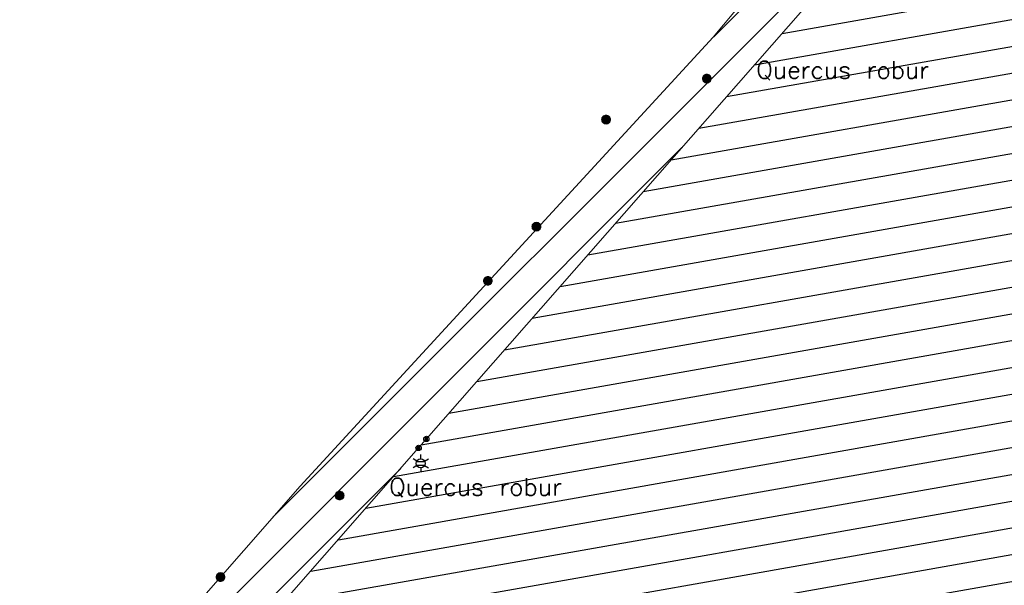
# Model space of a CAD drawing. Header units: metres. Extents: x 102852 to 106916, y 385458 to 392749.
# Tile 21 of 59: x 104785 to 104841, y 388219 to 388251. Entities that reach past the tile are written whole.
import ezdxf
from ezdxf.enums import TextEntityAlignment as Align

# ---------------------------------------------------------------- set-up
doc = ezdxf.new("R2010")
doc.units = ezdxf.units.M
for name, color, linetype, lineweight in [('0-BEPLANTING', 14, 'Continuous', 30), ('0-GRAS SPORTVELDEN', 3, 'Continuous', 30), ('B-WE-GR-STRUIK-G', 90, 'Continuous', 13), ('B-WE-IE-MEUBILAIR_WEGMEUBILAIR-S', 7, 'Continuous', 30), ('B-WE-IE-OV-LICHTMAST-S', 40, 'Continuous', 30), ('Bomen', 84, 'Continuous', 0), ('Boomsoort', 10, 'Continuous', 0), ('N-WE-IE-TERREINAFSCHEIDING_KUNSTMATIG_HEKWERK-G', 6, 'Continuous', 0)]:
    doc.layers.add(name, color=color, linetype=linetype, lineweight=lineweight)
doc.styles.add('NLCS-ISO', font='NLCS-ISO.ttf')
doc.styles.add('Style-txt', font='txt.shx')

# ---------------------------------------------------------------- blocks, each defined once
blk = doc.blocks.new('B-SIE-WEG_LICHTMAST-SO_7')
at = {"ltscale": 0.1}
for p, q in [((-1.1, 0.63), (-2.19, 1.27)), ((0, 1.27), (0, 2.53)), ((1.1, 0.63), (2.19, 1.27)), ((-1.1, -0.63), (-2.19, -1.27)), ((0, -1.27), (0, -2.53)), ((1.1, -0.63), (2.19, -1.27))]:
    blk.add_line(p, q, dxfattribs=at)
at = {"flags": 128}
for points in [[(-1.16, 0.5), (1.16, 0.5)], [(-1.16, -0.5), (1.16, -0.5)]]:
    blk.add_lwpolyline(points, dxfattribs=at)
at = {"ltscale": 0.1}
blk.add_circle((0, 0), 1.27, dxfattribs=at)
at = {"style": 'NLCS-ISO'}
blk.add_attdef('TYPE', text='', height=1.8, dxfattribs=at).set_placement((0, 2.53), align=Align.BOTTOM_CENTER)
blk = doc.blocks.new('SIE-WEG_PAAL_VAST_7')
blk.add_hatch(color=256).paths.add_polyline_path([(-0.37, -0.37), (-0.37, 0.37), (0.37, 0.37), (0.37, -0.37)])
blk.add_circle((0, 0), 0.75)
blk.add_3dface([(0.37, 0.37), (-0.37, 0.37), (-0.37, -0.37), (0.37, -0.37)])
at = {"style": 'NLCS-ISO'}
blk.add_attdef('TYPE', (0, 0), '', height=1.75, dxfattribs=at)
blk = doc.blocks.new('MPOLYGON_347')
at = {"layer": 'Bomen', "flags": 128}
for points in [[(104823.956, 388248.124), (104823.951, 388248.075), (104824.451, 388248.075)], [(104823.951, 388248.075), (104823.956, 388248.027), (104824.446, 388248.027)], [(104823.951, 388248.075), (104824.451, 388248.075), (104824.446, 388248.027)], [(104823.97, 388248.171), (104823.956, 388248.124), (104824.446, 388248.124)], [(104823.956, 388248.124), (104824.446, 388248.124), (104824.451, 388248.075)], [(104823.993, 388248.214), (104823.97, 388248.171), (104824.432, 388248.171)], [(104823.97, 388248.171), (104824.432, 388248.171), (104824.446, 388248.124)], [(104824.024, 388248.252), (104823.993, 388248.214), (104824.409, 388248.214)], [(104823.993, 388248.214), (104824.409, 388248.214), (104824.432, 388248.171)], [(104824.062, 388248.283), (104824.024, 388248.252), (104824.378, 388248.252)], [(104824.024, 388248.252), (104824.378, 388248.252), (104824.409, 388248.214)], [(104824.105, 388248.306), (104824.062, 388248.283), (104824.34, 388248.283)], [(104824.062, 388248.283), (104824.34, 388248.283), (104824.378, 388248.252)], [(104824.152, 388248.321), (104824.105, 388248.306), (104824.297, 388248.306)], [(104824.105, 388248.306), (104824.297, 388248.306), (104824.34, 388248.283)], [(104824.201, 388248.325), (104824.152, 388248.321), (104824.25, 388248.321)], [(104824.152, 388248.321), (104824.25, 388248.321), (104824.297, 388248.306)], [(104823.956, 388248.027), (104823.97, 388247.98), (104824.432, 388247.98)], [(104823.956, 388248.027), (104824.446, 388248.027), (104824.432, 388247.98)], [(104823.97, 388247.98), (104823.993, 388247.937), (104824.409, 388247.937)], [(104823.97, 388247.98), (104824.432, 388247.98), (104824.409, 388247.937)], [(104823.993, 388247.937), (104824.024, 388247.899), (104824.378, 388247.899)], [(104823.993, 388247.937), (104824.409, 388247.937), (104824.378, 388247.899)], [(104824.024, 388247.899), (104824.062, 388247.868), (104824.34, 388247.868)], [(104824.024, 388247.899), (104824.378, 388247.899), (104824.34, 388247.868)], [(104824.062, 388247.868), (104824.105, 388247.844), (104824.297, 388247.844)], [(104824.062, 388247.868), (104824.34, 388247.868), (104824.297, 388247.844)], [(104824.105, 388247.844), (104824.152, 388247.83), (104824.25, 388247.83)], [(104824.105, 388247.844), (104824.297, 388247.844), (104824.25, 388247.83)], [(104824.152, 388247.83), (104824.25, 388247.83), (104824.201, 388247.825)]]:
    blk.add_lwpolyline(points, close=True, dxfattribs=at)
at = {"layer": 'Bomen', "color": 74, "true_color": 0x55aa00, "flags": 128}
for points in [[(104823.951, 388248.075), (104823.956, 388248.124)], [(104823.956, 388248.027), (104823.951, 388248.075)], [(104823.956, 388248.124), (104823.97, 388248.171)], [(104823.97, 388248.171), (104823.993, 388248.214)], [(104823.993, 388248.214), (104824.024, 388248.252)], [(104824.024, 388248.252), (104824.062, 388248.283)], [(104824.062, 388248.283), (104824.105, 388248.306)], [(104824.105, 388248.306), (104824.152, 388248.321)], [(104824.152, 388248.321), (104824.201, 388248.325)], [(104824.201, 388248.325), (104824.25, 388248.321)], [(104824.25, 388248.321), (104824.297, 388248.306)], [(104824.297, 388248.306), (104824.34, 388248.283)], [(104824.34, 388248.283), (104824.378, 388248.252)], [(104824.378, 388248.252), (104824.409, 388248.214)], [(104824.409, 388248.214), (104824.432, 388248.171)], [(104824.432, 388248.171), (104824.446, 388248.124)], [(104824.446, 388248.124), (104824.451, 388248.075)], [(104824.451, 388248.075), (104824.446, 388248.027)], [(104823.97, 388247.98), (104823.956, 388248.027)], [(104823.993, 388247.937), (104823.97, 388247.98)], [(104824.024, 388247.899), (104823.993, 388247.937)], [(104824.062, 388247.868), (104824.024, 388247.899)], [(104824.105, 388247.844), (104824.062, 388247.868)], [(104824.152, 388247.83), (104824.105, 388247.844)], [(104824.201, 388247.825), (104824.152, 388247.83)], [(104824.25, 388247.83), (104824.201, 388247.825)], [(104824.297, 388247.844), (104824.25, 388247.83)], [(104824.34, 388247.868), (104824.297, 388247.844)], [(104824.378, 388247.899), (104824.34, 388247.868)], [(104824.409, 388247.937), (104824.378, 388247.899)], [(104824.432, 388247.98), (104824.409, 388247.937)], [(104824.446, 388248.027), (104824.432, 388247.98)]]:
    blk.add_lwpolyline(points, dxfattribs=at)
at = {"layer": 'Bomen'}
for points in [[(104823.956, 388248.124), (104823.951, 388248.075), (104824.451, 388248.075)], [(104823.97, 388248.171), (104823.956, 388248.124), (104824.446, 388248.124)], [(104823.956, 388248.124), (104824.446, 388248.124), (104824.451, 388248.075)], [(104823.993, 388248.214), (104823.97, 388248.171), (104824.432, 388248.171)], [(104823.97, 388248.171), (104824.432, 388248.171), (104824.446, 388248.124)], [(104824.024, 388248.252), (104823.993, 388248.214), (104824.409, 388248.214)], [(104823.993, 388248.214), (104824.409, 388248.214), (104824.432, 388248.171)], [(104824.062, 388248.283), (104824.024, 388248.252), (104824.378, 388248.252)], [(104824.024, 388248.252), (104824.378, 388248.252), (104824.409, 388248.214)], [(104824.105, 388248.306), (104824.062, 388248.283), (104824.34, 388248.283)], [(104824.062, 388248.283), (104824.34, 388248.283), (104824.378, 388248.252)], [(104824.152, 388248.321), (104824.105, 388248.306), (104824.297, 388248.306)], [(104824.105, 388248.306), (104824.297, 388248.306), (104824.34, 388248.283)], [(104824.201, 388248.325), (104824.152, 388248.321), (104824.25, 388248.321)], [(104824.152, 388248.321), (104824.25, 388248.321), (104824.297, 388248.306)]]:
    blk.add_solid(points, dxfattribs=at)
at = {"layer": 'Bomen', "extrusion": (0, 0, -1)}
for points in [[(-104823.951, 388248.075), (-104823.956, 388248.027), (-104824.446, 388248.027)], [(-104823.951, 388248.075), (-104824.451, 388248.075), (-104824.446, 388248.027)], [(-104823.956, 388248.027), (-104823.97, 388247.98), (-104824.432, 388247.98)], [(-104823.956, 388248.027), (-104824.446, 388248.027), (-104824.432, 388247.98)], [(-104823.97, 388247.98), (-104823.993, 388247.937), (-104824.409, 388247.937)], [(-104823.97, 388247.98), (-104824.432, 388247.98), (-104824.409, 388247.937)], [(-104823.993, 388247.937), (-104824.024, 388247.899), (-104824.378, 388247.899)], [(-104823.993, 388247.937), (-104824.409, 388247.937), (-104824.378, 388247.899)], [(-104824.024, 388247.899), (-104824.062, 388247.868), (-104824.34, 388247.868)], [(-104824.024, 388247.899), (-104824.378, 388247.899), (-104824.34, 388247.868)], [(-104824.062, 388247.868), (-104824.105, 388247.844), (-104824.297, 388247.844)], [(-104824.062, 388247.868), (-104824.34, 388247.868), (-104824.297, 388247.844)], [(-104824.105, 388247.844), (-104824.152, 388247.83), (-104824.25, 388247.83)], [(-104824.105, 388247.844), (-104824.297, 388247.844), (-104824.25, 388247.83)], [(-104824.152, 388247.83), (-104824.25, 388247.83), (-104824.201, 388247.825)]]:
    blk.add_solid(points, dxfattribs=at)
blk = doc.blocks.new('MPOLYGON_421')
at = {"layer": 'Bomen', "flags": 128}
for points in [[(104803.103, 388224.511), (104803.072, 388224.473), (104803.488, 388224.473)], [(104803.141, 388224.542), (104803.103, 388224.511), (104803.456, 388224.511)], [(104803.103, 388224.511), (104803.456, 388224.511), (104803.488, 388224.473)], [(104803.184, 388224.565), (104803.141, 388224.542), (104803.419, 388224.542)], [(104803.141, 388224.542), (104803.419, 388224.542), (104803.456, 388224.511)], [(104803.231, 388224.579), (104803.184, 388224.565), (104803.375, 388224.565)], [(104803.184, 388224.565), (104803.375, 388224.565), (104803.419, 388224.542)], [(104803.28, 388224.584), (104803.231, 388224.579), (104803.328, 388224.579)], [(104803.231, 388224.579), (104803.328, 388224.579), (104803.375, 388224.565)], [(104803.034, 388224.383), (104803.03, 388224.334), (104803.53, 388224.334)], [(104803.03, 388224.334), (104803.034, 388224.285), (104803.525, 388224.285)], [(104803.03, 388224.334), (104803.53, 388224.334), (104803.525, 388224.285)], [(104803.049, 388224.429), (104803.034, 388224.383), (104803.525, 388224.383)], [(104803.034, 388224.383), (104803.525, 388224.383), (104803.53, 388224.334)], [(104803.034, 388224.285), (104803.049, 388224.238), (104803.511, 388224.238)], [(104803.034, 388224.285), (104803.525, 388224.285), (104803.511, 388224.238)], [(104803.072, 388224.473), (104803.049, 388224.429), (104803.511, 388224.429)], [(104803.049, 388224.429), (104803.511, 388224.429), (104803.525, 388224.383)], [(104803.049, 388224.238), (104803.072, 388224.195), (104803.488, 388224.195)], [(104803.049, 388224.238), (104803.511, 388224.238), (104803.488, 388224.195)], [(104803.072, 388224.473), (104803.488, 388224.473), (104803.511, 388224.429)], [(104803.072, 388224.195), (104803.103, 388224.157), (104803.456, 388224.157)], [(104803.072, 388224.195), (104803.488, 388224.195), (104803.456, 388224.157)], [(104803.103, 388224.157), (104803.141, 388224.126), (104803.419, 388224.126)], [(104803.103, 388224.157), (104803.456, 388224.157), (104803.419, 388224.126)], [(104803.141, 388224.126), (104803.184, 388224.103), (104803.375, 388224.103)], [(104803.141, 388224.126), (104803.419, 388224.126), (104803.375, 388224.103)], [(104803.184, 388224.103), (104803.231, 388224.089), (104803.328, 388224.089)], [(104803.184, 388224.103), (104803.375, 388224.103), (104803.328, 388224.089)], [(104803.231, 388224.089), (104803.328, 388224.089), (104803.28, 388224.084)]]:
    blk.add_lwpolyline(points, close=True, dxfattribs=at)
at = {"layer": 'Bomen', "color": 74, "true_color": 0x55aa00, "flags": 128}
for points in [[(104803.072, 388224.473), (104803.103, 388224.511)], [(104803.103, 388224.511), (104803.141, 388224.542)], [(104803.141, 388224.542), (104803.184, 388224.565)], [(104803.184, 388224.565), (104803.231, 388224.579)], [(104803.231, 388224.579), (104803.28, 388224.584)], [(104803.28, 388224.584), (104803.328, 388224.579)], [(104803.328, 388224.579), (104803.375, 388224.565)], [(104803.375, 388224.565), (104803.419, 388224.542)], [(104803.419, 388224.542), (104803.456, 388224.511)], [(104803.456, 388224.511), (104803.488, 388224.473)], [(104803.03, 388224.334), (104803.034, 388224.383)], [(104803.034, 388224.285), (104803.03, 388224.334)], [(104803.034, 388224.383), (104803.049, 388224.429)], [(104803.049, 388224.238), (104803.034, 388224.285)], [(104803.049, 388224.429), (104803.072, 388224.473)], [(104803.072, 388224.195), (104803.049, 388224.238)], [(104803.103, 388224.157), (104803.072, 388224.195)], [(104803.141, 388224.126), (104803.103, 388224.157)], [(104803.184, 388224.103), (104803.141, 388224.126)], [(104803.231, 388224.089), (104803.184, 388224.103)], [(104803.28, 388224.084), (104803.231, 388224.089)], [(104803.328, 388224.089), (104803.28, 388224.084)], [(104803.375, 388224.103), (104803.328, 388224.089)], [(104803.419, 388224.126), (104803.375, 388224.103)], [(104803.456, 388224.157), (104803.419, 388224.126)], [(104803.488, 388224.195), (104803.456, 388224.157)], [(104803.488, 388224.473), (104803.511, 388224.429)], [(104803.511, 388224.238), (104803.488, 388224.195)], [(104803.511, 388224.429), (104803.525, 388224.383)], [(104803.525, 388224.285), (104803.511, 388224.238)], [(104803.525, 388224.383), (104803.53, 388224.334)], [(104803.53, 388224.334), (104803.525, 388224.285)]]:
    blk.add_lwpolyline(points, dxfattribs=at)
at = {"layer": 'Bomen'}
for points in [[(104803.103, 388224.511), (104803.072, 388224.473), (104803.488, 388224.473)], [(104803.141, 388224.542), (104803.103, 388224.511), (104803.456, 388224.511)], [(104803.103, 388224.511), (104803.456, 388224.511), (104803.488, 388224.473)], [(104803.184, 388224.565), (104803.141, 388224.542), (104803.419, 388224.542)], [(104803.141, 388224.542), (104803.419, 388224.542), (104803.456, 388224.511)], [(104803.231, 388224.579), (104803.184, 388224.565), (104803.375, 388224.565)], [(104803.184, 388224.565), (104803.375, 388224.565), (104803.419, 388224.542)], [(104803.28, 388224.584), (104803.231, 388224.579), (104803.328, 388224.579)], [(104803.231, 388224.579), (104803.328, 388224.579), (104803.375, 388224.565)], [(104803.034, 388224.383), (104803.03, 388224.334), (104803.53, 388224.334)], [(104803.049, 388224.429), (104803.034, 388224.383), (104803.525, 388224.383)], [(104803.034, 388224.383), (104803.525, 388224.383), (104803.53, 388224.334)], [(104803.072, 388224.473), (104803.049, 388224.429), (104803.511, 388224.429)], [(104803.049, 388224.429), (104803.511, 388224.429), (104803.525, 388224.383)], [(104803.072, 388224.473), (104803.488, 388224.473), (104803.511, 388224.429)]]:
    blk.add_solid(points, dxfattribs=at)
at = {"layer": 'Bomen', "extrusion": (0, 0, -1)}
for points in [[(-104803.03, 388224.334), (-104803.034, 388224.285), (-104803.525, 388224.285)], [(-104803.03, 388224.334), (-104803.53, 388224.334), (-104803.525, 388224.285)], [(-104803.034, 388224.285), (-104803.049, 388224.238), (-104803.511, 388224.238)], [(-104803.034, 388224.285), (-104803.525, 388224.285), (-104803.511, 388224.238)], [(-104803.049, 388224.238), (-104803.072, 388224.195), (-104803.488, 388224.195)], [(-104803.049, 388224.238), (-104803.511, 388224.238), (-104803.488, 388224.195)], [(-104803.072, 388224.195), (-104803.103, 388224.157), (-104803.456, 388224.157)], [(-104803.072, 388224.195), (-104803.488, 388224.195), (-104803.456, 388224.157)], [(-104803.103, 388224.157), (-104803.141, 388224.126), (-104803.419, 388224.126)], [(-104803.103, 388224.157), (-104803.456, 388224.157), (-104803.419, 388224.126)], [(-104803.141, 388224.126), (-104803.184, 388224.103), (-104803.375, 388224.103)], [(-104803.141, 388224.126), (-104803.419, 388224.126), (-104803.375, 388224.103)], [(-104803.184, 388224.103), (-104803.231, 388224.089), (-104803.328, 388224.089)], [(-104803.184, 388224.103), (-104803.375, 388224.103), (-104803.328, 388224.089)], [(-104803.231, 388224.089), (-104803.328, 388224.089), (-104803.28, 388224.084)]]:
    blk.add_solid(points, dxfattribs=at)
blk = doc.blocks.new('MPOLYGON_434')
at = {"layer": 'Bomen', "flags": 128}
for points in [[(104818.23, 388245.836), (104818.216, 388245.789), (104818.706, 388245.789)], [(104818.253, 388245.879), (104818.23, 388245.836), (104818.692, 388245.836)], [(104818.23, 388245.836), (104818.692, 388245.836), (104818.706, 388245.789)], [(104818.284, 388245.917), (104818.253, 388245.879), (104818.669, 388245.879)], [(104818.253, 388245.879), (104818.669, 388245.879), (104818.692, 388245.836)], [(104818.322, 388245.948), (104818.284, 388245.917), (104818.638, 388245.917)], [(104818.284, 388245.917), (104818.638, 388245.917), (104818.669, 388245.879)], [(104818.365, 388245.972), (104818.322, 388245.948), (104818.6, 388245.948)], [(104818.322, 388245.948), (104818.6, 388245.948), (104818.638, 388245.917)], [(104818.412, 388245.986), (104818.365, 388245.972), (104818.557, 388245.972)], [(104818.365, 388245.972), (104818.557, 388245.972), (104818.6, 388245.948)], [(104818.461, 388245.991), (104818.412, 388245.986), (104818.51, 388245.986)], [(104818.412, 388245.986), (104818.51, 388245.986), (104818.557, 388245.972)], [(104818.216, 388245.789), (104818.211, 388245.741), (104818.711, 388245.741)], [(104818.211, 388245.741), (104818.216, 388245.692), (104818.706, 388245.692)], [(104818.211, 388245.741), (104818.711, 388245.741), (104818.706, 388245.692)], [(104818.216, 388245.789), (104818.706, 388245.789), (104818.711, 388245.741)], [(104818.216, 388245.692), (104818.23, 388245.645), (104818.692, 388245.645)], [(104818.216, 388245.692), (104818.706, 388245.692), (104818.692, 388245.645)], [(104818.23, 388245.645), (104818.253, 388245.602), (104818.669, 388245.602)], [(104818.23, 388245.645), (104818.692, 388245.645), (104818.669, 388245.602)], [(104818.253, 388245.602), (104818.284, 388245.564), (104818.638, 388245.564)], [(104818.253, 388245.602), (104818.669, 388245.602), (104818.638, 388245.564)], [(104818.284, 388245.564), (104818.322, 388245.533), (104818.6, 388245.533)], [(104818.284, 388245.564), (104818.638, 388245.564), (104818.6, 388245.533)], [(104818.322, 388245.533), (104818.365, 388245.51), (104818.557, 388245.51)], [(104818.322, 388245.533), (104818.6, 388245.533), (104818.557, 388245.51)], [(104818.365, 388245.51), (104818.412, 388245.495), (104818.51, 388245.495)], [(104818.365, 388245.51), (104818.557, 388245.51), (104818.51, 388245.495)], [(104818.412, 388245.495), (104818.51, 388245.495), (104818.461, 388245.491)]]:
    blk.add_lwpolyline(points, close=True, dxfattribs=at)
at = {"layer": 'Bomen', "color": 74, "true_color": 0x55aa00, "flags": 128}
for points in [[(104818.216, 388245.789), (104818.23, 388245.836)], [(104818.23, 388245.836), (104818.253, 388245.879)], [(104818.253, 388245.879), (104818.284, 388245.917)], [(104818.284, 388245.917), (104818.322, 388245.948)], [(104818.322, 388245.948), (104818.365, 388245.972)], [(104818.365, 388245.972), (104818.412, 388245.986)], [(104818.412, 388245.986), (104818.461, 388245.991)], [(104818.461, 388245.991), (104818.51, 388245.986)], [(104818.51, 388245.986), (104818.557, 388245.972)], [(104818.557, 388245.972), (104818.6, 388245.948)], [(104818.6, 388245.948), (104818.638, 388245.917)], [(104818.638, 388245.917), (104818.669, 388245.879)], [(104818.669, 388245.879), (104818.692, 388245.836)], [(104818.692, 388245.836), (104818.706, 388245.789)], [(104818.211, 388245.741), (104818.216, 388245.789)], [(104818.216, 388245.692), (104818.211, 388245.741)], [(104818.23, 388245.645), (104818.216, 388245.692)], [(104818.253, 388245.602), (104818.23, 388245.645)], [(104818.284, 388245.564), (104818.253, 388245.602)], [(104818.322, 388245.533), (104818.284, 388245.564)], [(104818.365, 388245.51), (104818.322, 388245.533)], [(104818.412, 388245.495), (104818.365, 388245.51)], [(104818.461, 388245.491), (104818.412, 388245.495)], [(104818.51, 388245.495), (104818.461, 388245.491)], [(104818.557, 388245.51), (104818.51, 388245.495)], [(104818.6, 388245.533), (104818.557, 388245.51)], [(104818.638, 388245.564), (104818.6, 388245.533)], [(104818.669, 388245.602), (104818.638, 388245.564)], [(104818.692, 388245.645), (104818.669, 388245.602)], [(104818.706, 388245.692), (104818.692, 388245.645)], [(104818.706, 388245.789), (104818.711, 388245.741)], [(104818.711, 388245.741), (104818.706, 388245.692)]]:
    blk.add_lwpolyline(points, dxfattribs=at)
at = {"layer": 'Bomen'}
for points in [[(104818.23, 388245.836), (104818.216, 388245.789), (104818.706, 388245.789)], [(104818.253, 388245.879), (104818.23, 388245.836), (104818.692, 388245.836)], [(104818.23, 388245.836), (104818.692, 388245.836), (104818.706, 388245.789)], [(104818.284, 388245.917), (104818.253, 388245.879), (104818.669, 388245.879)], [(104818.253, 388245.879), (104818.669, 388245.879), (104818.692, 388245.836)], [(104818.322, 388245.948), (104818.284, 388245.917), (104818.638, 388245.917)], [(104818.284, 388245.917), (104818.638, 388245.917), (104818.669, 388245.879)], [(104818.365, 388245.972), (104818.322, 388245.948), (104818.6, 388245.948)], [(104818.322, 388245.948), (104818.6, 388245.948), (104818.638, 388245.917)], [(104818.412, 388245.986), (104818.365, 388245.972), (104818.557, 388245.972)], [(104818.365, 388245.972), (104818.557, 388245.972), (104818.6, 388245.948)], [(104818.461, 388245.991), (104818.412, 388245.986), (104818.51, 388245.986)], [(104818.412, 388245.986), (104818.51, 388245.986), (104818.557, 388245.972)], [(104818.216, 388245.789), (104818.211, 388245.741), (104818.711, 388245.741)], [(104818.216, 388245.789), (104818.706, 388245.789), (104818.711, 388245.741)]]:
    blk.add_solid(points, dxfattribs=at)
at = {"layer": 'Bomen', "extrusion": (0, 0, -1)}
for points in [[(-104818.211, 388245.741), (-104818.216, 388245.692), (-104818.706, 388245.692)], [(-104818.211, 388245.741), (-104818.711, 388245.741), (-104818.706, 388245.692)], [(-104818.216, 388245.692), (-104818.23, 388245.645), (-104818.692, 388245.645)], [(-104818.216, 388245.692), (-104818.706, 388245.692), (-104818.692, 388245.645)], [(-104818.23, 388245.645), (-104818.253, 388245.602), (-104818.669, 388245.602)], [(-104818.23, 388245.645), (-104818.692, 388245.645), (-104818.669, 388245.602)], [(-104818.253, 388245.602), (-104818.284, 388245.564), (-104818.638, 388245.564)], [(-104818.253, 388245.602), (-104818.669, 388245.602), (-104818.638, 388245.564)], [(-104818.284, 388245.564), (-104818.322, 388245.533), (-104818.6, 388245.533)], [(-104818.284, 388245.564), (-104818.638, 388245.564), (-104818.6, 388245.533)], [(-104818.322, 388245.533), (-104818.365, 388245.51), (-104818.557, 388245.51)], [(-104818.322, 388245.533), (-104818.6, 388245.533), (-104818.557, 388245.51)], [(-104818.365, 388245.51), (-104818.412, 388245.495), (-104818.51, 388245.495)], [(-104818.365, 388245.51), (-104818.557, 388245.51), (-104818.51, 388245.495)], [(-104818.412, 388245.495), (-104818.51, 388245.495), (-104818.461, 388245.491)]]:
    blk.add_solid(points, dxfattribs=at)
blk = doc.blocks.new('MPOLYGON_466')
at = {"layer": 'Bomen', "flags": 128}
for points in [[(104811.483, 388236.612), (104811.478, 388236.563), (104811.978, 388236.563)], [(104811.478, 388236.563), (104811.483, 388236.514), (104811.973, 388236.514)], [(104811.478, 388236.563), (104811.978, 388236.563), (104811.973, 388236.514)], [(104811.497, 388236.659), (104811.483, 388236.612), (104811.973, 388236.612)], [(104811.483, 388236.612), (104811.973, 388236.612), (104811.978, 388236.563)], [(104811.483, 388236.514), (104811.497, 388236.468), (104811.959, 388236.468)], [(104811.483, 388236.514), (104811.973, 388236.514), (104811.959, 388236.468)], [(104811.52, 388236.702), (104811.497, 388236.659), (104811.959, 388236.659)], [(104811.497, 388236.659), (104811.959, 388236.659), (104811.973, 388236.612)], [(104811.497, 388236.468), (104811.52, 388236.424), (104811.936, 388236.424)], [(104811.497, 388236.468), (104811.959, 388236.468), (104811.936, 388236.424)], [(104811.551, 388236.74), (104811.52, 388236.702), (104811.936, 388236.702)], [(104811.52, 388236.702), (104811.936, 388236.702), (104811.959, 388236.659)], [(104811.52, 388236.424), (104811.551, 388236.386), (104811.905, 388236.386)], [(104811.52, 388236.424), (104811.936, 388236.424), (104811.905, 388236.386)], [(104811.589, 388236.771), (104811.551, 388236.74), (104811.905, 388236.74)], [(104811.551, 388236.74), (104811.905, 388236.74), (104811.936, 388236.702)], [(104811.551, 388236.386), (104811.589, 388236.355), (104811.867, 388236.355)], [(104811.551, 388236.386), (104811.905, 388236.386), (104811.867, 388236.355)], [(104811.632, 388236.794), (104811.589, 388236.771), (104811.867, 388236.771)], [(104811.589, 388236.771), (104811.867, 388236.771), (104811.905, 388236.74)], [(104811.589, 388236.355), (104811.632, 388236.332), (104811.824, 388236.332)], [(104811.589, 388236.355), (104811.867, 388236.355), (104811.824, 388236.332)], [(104811.679, 388236.808), (104811.632, 388236.794), (104811.824, 388236.794)], [(104811.632, 388236.794), (104811.824, 388236.794), (104811.867, 388236.771)], [(104811.632, 388236.332), (104811.679, 388236.318), (104811.777, 388236.318)], [(104811.632, 388236.332), (104811.824, 388236.332), (104811.777, 388236.318)], [(104811.728, 388236.813), (104811.679, 388236.808), (104811.777, 388236.808)], [(104811.679, 388236.808), (104811.777, 388236.808), (104811.824, 388236.794)], [(104811.679, 388236.318), (104811.777, 388236.318), (104811.728, 388236.313)]]:
    blk.add_lwpolyline(points, close=True, dxfattribs=at)
at = {"layer": 'Bomen', "color": 74, "true_color": 0x55aa00, "flags": 128}
for points in [[(104811.478, 388236.563), (104811.483, 388236.612)], [(104811.483, 388236.514), (104811.478, 388236.563)], [(104811.483, 388236.612), (104811.497, 388236.659)], [(104811.497, 388236.468), (104811.483, 388236.514)], [(104811.497, 388236.659), (104811.52, 388236.702)], [(104811.52, 388236.424), (104811.497, 388236.468)], [(104811.52, 388236.702), (104811.551, 388236.74)], [(104811.551, 388236.386), (104811.52, 388236.424)], [(104811.551, 388236.74), (104811.589, 388236.771)], [(104811.589, 388236.355), (104811.551, 388236.386)], [(104811.589, 388236.771), (104811.632, 388236.794)], [(104811.632, 388236.332), (104811.589, 388236.355)], [(104811.632, 388236.794), (104811.679, 388236.808)], [(104811.679, 388236.318), (104811.632, 388236.332)], [(104811.679, 388236.808), (104811.728, 388236.813)], [(104811.728, 388236.313), (104811.679, 388236.318)], [(104811.728, 388236.813), (104811.777, 388236.808)], [(104811.777, 388236.318), (104811.728, 388236.313)], [(104811.777, 388236.808), (104811.824, 388236.794)], [(104811.824, 388236.332), (104811.777, 388236.318)], [(104811.824, 388236.794), (104811.867, 388236.771)], [(104811.867, 388236.355), (104811.824, 388236.332)], [(104811.867, 388236.771), (104811.905, 388236.74)], [(104811.905, 388236.386), (104811.867, 388236.355)], [(104811.905, 388236.74), (104811.936, 388236.702)], [(104811.936, 388236.424), (104811.905, 388236.386)], [(104811.936, 388236.702), (104811.959, 388236.659)], [(104811.959, 388236.468), (104811.936, 388236.424)], [(104811.959, 388236.659), (104811.973, 388236.612)], [(104811.973, 388236.514), (104811.959, 388236.468)], [(104811.973, 388236.612), (104811.978, 388236.563)], [(104811.978, 388236.563), (104811.973, 388236.514)]]:
    blk.add_lwpolyline(points, dxfattribs=at)
at = {"layer": 'Bomen'}
for points in [[(104811.483, 388236.612), (104811.478, 388236.563), (104811.978, 388236.563)], [(104811.497, 388236.659), (104811.483, 388236.612), (104811.973, 388236.612)], [(104811.483, 388236.612), (104811.973, 388236.612), (104811.978, 388236.563)], [(104811.52, 388236.702), (104811.497, 388236.659), (104811.959, 388236.659)], [(104811.497, 388236.659), (104811.959, 388236.659), (104811.973, 388236.612)], [(104811.551, 388236.74), (104811.52, 388236.702), (104811.936, 388236.702)], [(104811.52, 388236.702), (104811.936, 388236.702), (104811.959, 388236.659)], [(104811.589, 388236.771), (104811.551, 388236.74), (104811.905, 388236.74)], [(104811.551, 388236.74), (104811.905, 388236.74), (104811.936, 388236.702)], [(104811.632, 388236.794), (104811.589, 388236.771), (104811.867, 388236.771)], [(104811.589, 388236.771), (104811.867, 388236.771), (104811.905, 388236.74)], [(104811.679, 388236.808), (104811.632, 388236.794), (104811.824, 388236.794)], [(104811.632, 388236.794), (104811.824, 388236.794), (104811.867, 388236.771)], [(104811.728, 388236.813), (104811.679, 388236.808), (104811.777, 388236.808)], [(104811.679, 388236.808), (104811.777, 388236.808), (104811.824, 388236.794)]]:
    blk.add_solid(points, dxfattribs=at)
at = {"layer": 'Bomen', "extrusion": (0, 0, -1)}
for points in [[(-104811.478, 388236.563), (-104811.483, 388236.514), (-104811.973, 388236.514)], [(-104811.478, 388236.563), (-104811.978, 388236.563), (-104811.973, 388236.514)], [(-104811.483, 388236.514), (-104811.497, 388236.468), (-104811.959, 388236.468)], [(-104811.483, 388236.514), (-104811.973, 388236.514), (-104811.959, 388236.468)], [(-104811.497, 388236.468), (-104811.52, 388236.424), (-104811.936, 388236.424)], [(-104811.497, 388236.468), (-104811.959, 388236.468), (-104811.936, 388236.424)], [(-104811.52, 388236.424), (-104811.551, 388236.386), (-104811.905, 388236.386)], [(-104811.52, 388236.424), (-104811.936, 388236.424), (-104811.905, 388236.386)], [(-104811.551, 388236.386), (-104811.589, 388236.355), (-104811.867, 388236.355)], [(-104811.551, 388236.386), (-104811.905, 388236.386), (-104811.867, 388236.355)], [(-104811.589, 388236.355), (-104811.632, 388236.332), (-104811.824, 388236.332)], [(-104811.589, 388236.355), (-104811.867, 388236.355), (-104811.824, 388236.332)], [(-104811.632, 388236.332), (-104811.679, 388236.318), (-104811.777, 388236.318)], [(-104811.632, 388236.332), (-104811.824, 388236.332), (-104811.777, 388236.318)], [(-104811.679, 388236.318), (-104811.777, 388236.318), (-104811.728, 388236.313)]]:
    blk.add_solid(points, dxfattribs=at)
blk = doc.blocks.new('MPOLYGON_467')
at = {"layer": 'Bomen', "flags": 128}
for points in [[(104796.244, 388219.747), (104796.239, 388219.698), (104796.739, 388219.698)], [(104796.239, 388219.698), (104796.244, 388219.649), (104796.734, 388219.649)], [(104796.239, 388219.698), (104796.739, 388219.698), (104796.734, 388219.649)], [(104796.258, 388219.794), (104796.244, 388219.747), (104796.734, 388219.747)], [(104796.244, 388219.747), (104796.734, 388219.747), (104796.739, 388219.698)], [(104796.244, 388219.649), (104796.258, 388219.602), (104796.72, 388219.602)], [(104796.244, 388219.649), (104796.734, 388219.649), (104796.72, 388219.602)], [(104796.281, 388219.837), (104796.258, 388219.794), (104796.72, 388219.794)], [(104796.258, 388219.794), (104796.72, 388219.794), (104796.734, 388219.747)], [(104796.258, 388219.602), (104796.281, 388219.559), (104796.697, 388219.559)], [(104796.258, 388219.602), (104796.72, 388219.602), (104796.697, 388219.559)], [(104796.312, 388219.875), (104796.281, 388219.837), (104796.697, 388219.837)], [(104796.281, 388219.837), (104796.697, 388219.837), (104796.72, 388219.794)], [(104796.281, 388219.559), (104796.312, 388219.521), (104796.666, 388219.521)], [(104796.281, 388219.559), (104796.697, 388219.559), (104796.666, 388219.521)], [(104796.35, 388219.906), (104796.312, 388219.875), (104796.666, 388219.875)], [(104796.312, 388219.875), (104796.666, 388219.875), (104796.697, 388219.837)], [(104796.312, 388219.521), (104796.35, 388219.49), (104796.628, 388219.49)], [(104796.312, 388219.521), (104796.666, 388219.521), (104796.628, 388219.49)], [(104796.393, 388219.929), (104796.35, 388219.906), (104796.628, 388219.906)], [(104796.35, 388219.906), (104796.628, 388219.906), (104796.666, 388219.875)], [(104796.35, 388219.49), (104796.393, 388219.467), (104796.585, 388219.467)], [(104796.35, 388219.49), (104796.628, 388219.49), (104796.585, 388219.467)], [(104796.44, 388219.943), (104796.393, 388219.929), (104796.585, 388219.929)], [(104796.393, 388219.929), (104796.585, 388219.929), (104796.628, 388219.906)], [(104796.393, 388219.467), (104796.44, 388219.453), (104796.538, 388219.453)], [(104796.393, 388219.467), (104796.585, 388219.467), (104796.538, 388219.453)], [(104796.489, 388219.948), (104796.44, 388219.943), (104796.538, 388219.943)], [(104796.44, 388219.943), (104796.538, 388219.943), (104796.585, 388219.929)], [(104796.44, 388219.453), (104796.538, 388219.453), (104796.489, 388219.448)]]:
    blk.add_lwpolyline(points, close=True, dxfattribs=at)
at = {"layer": 'Bomen', "color": 74, "true_color": 0x55aa00, "flags": 128}
for points in [[(104796.239, 388219.698), (104796.244, 388219.747)], [(104796.244, 388219.649), (104796.239, 388219.698)], [(104796.244, 388219.747), (104796.258, 388219.794)], [(104796.258, 388219.602), (104796.244, 388219.649)], [(104796.258, 388219.794), (104796.281, 388219.837)], [(104796.281, 388219.559), (104796.258, 388219.602)], [(104796.281, 388219.837), (104796.312, 388219.875)], [(104796.312, 388219.521), (104796.281, 388219.559)], [(104796.312, 388219.875), (104796.35, 388219.906)], [(104796.35, 388219.49), (104796.312, 388219.521)], [(104796.35, 388219.906), (104796.393, 388219.929)], [(104796.393, 388219.467), (104796.35, 388219.49)], [(104796.393, 388219.929), (104796.44, 388219.943)], [(104796.44, 388219.453), (104796.393, 388219.467)], [(104796.44, 388219.943), (104796.489, 388219.948)], [(104796.489, 388219.448), (104796.44, 388219.453)], [(104796.489, 388219.948), (104796.538, 388219.943)], [(104796.538, 388219.453), (104796.489, 388219.448)], [(104796.538, 388219.943), (104796.585, 388219.929)], [(104796.585, 388219.467), (104796.538, 388219.453)], [(104796.585, 388219.929), (104796.628, 388219.906)], [(104796.628, 388219.49), (104796.585, 388219.467)], [(104796.628, 388219.906), (104796.666, 388219.875)], [(104796.666, 388219.521), (104796.628, 388219.49)], [(104796.666, 388219.875), (104796.697, 388219.837)], [(104796.697, 388219.559), (104796.666, 388219.521)], [(104796.697, 388219.837), (104796.72, 388219.794)], [(104796.72, 388219.602), (104796.697, 388219.559)], [(104796.72, 388219.794), (104796.734, 388219.747)], [(104796.734, 388219.649), (104796.72, 388219.602)], [(104796.734, 388219.747), (104796.739, 388219.698)], [(104796.739, 388219.698), (104796.734, 388219.649)]]:
    blk.add_lwpolyline(points, dxfattribs=at)
at = {"layer": 'Bomen'}
for points in [[(104796.244, 388219.747), (104796.239, 388219.698), (104796.739, 388219.698)], [(104796.258, 388219.794), (104796.244, 388219.747), (104796.734, 388219.747)], [(104796.244, 388219.747), (104796.734, 388219.747), (104796.739, 388219.698)], [(104796.281, 388219.837), (104796.258, 388219.794), (104796.72, 388219.794)], [(104796.258, 388219.794), (104796.72, 388219.794), (104796.734, 388219.747)], [(104796.312, 388219.875), (104796.281, 388219.837), (104796.697, 388219.837)], [(104796.281, 388219.837), (104796.697, 388219.837), (104796.72, 388219.794)], [(104796.35, 388219.906), (104796.312, 388219.875), (104796.666, 388219.875)], [(104796.312, 388219.875), (104796.666, 388219.875), (104796.697, 388219.837)], [(104796.393, 388219.929), (104796.35, 388219.906), (104796.628, 388219.906)], [(104796.35, 388219.906), (104796.628, 388219.906), (104796.666, 388219.875)], [(104796.44, 388219.943), (104796.393, 388219.929), (104796.585, 388219.929)], [(104796.393, 388219.929), (104796.585, 388219.929), (104796.628, 388219.906)], [(104796.489, 388219.948), (104796.44, 388219.943), (104796.538, 388219.943)], [(104796.44, 388219.943), (104796.538, 388219.943), (104796.585, 388219.929)]]:
    blk.add_solid(points, dxfattribs=at)
at = {"layer": 'Bomen', "extrusion": (0, 0, -1)}
for points in [[(-104796.239, 388219.698), (-104796.244, 388219.649), (-104796.734, 388219.649)], [(-104796.239, 388219.698), (-104796.739, 388219.698), (-104796.734, 388219.649)], [(-104796.244, 388219.649), (-104796.258, 388219.602), (-104796.72, 388219.602)], [(-104796.244, 388219.649), (-104796.734, 388219.649), (-104796.72, 388219.602)], [(-104796.258, 388219.602), (-104796.281, 388219.559), (-104796.697, 388219.559)], [(-104796.258, 388219.602), (-104796.72, 388219.602), (-104796.697, 388219.559)], [(-104796.281, 388219.559), (-104796.312, 388219.521), (-104796.666, 388219.521)], [(-104796.281, 388219.559), (-104796.697, 388219.559), (-104796.666, 388219.521)], [(-104796.312, 388219.521), (-104796.35, 388219.49), (-104796.628, 388219.49)], [(-104796.312, 388219.521), (-104796.666, 388219.521), (-104796.628, 388219.49)], [(-104796.35, 388219.49), (-104796.393, 388219.467), (-104796.585, 388219.467)], [(-104796.35, 388219.49), (-104796.628, 388219.49), (-104796.585, 388219.467)], [(-104796.393, 388219.467), (-104796.44, 388219.453), (-104796.538, 388219.453)], [(-104796.393, 388219.467), (-104796.585, 388219.467), (-104796.538, 388219.453)], [(-104796.44, 388219.453), (-104796.538, 388219.453), (-104796.489, 388219.448)]]:
    blk.add_solid(points, dxfattribs=at)
blk = doc.blocks.new('MPOLYGON_479')
at = {"layer": 'Bomen', "flags": 128}
for points in [[(104814.245, 388239.695), (104814.241, 388239.646), (104814.741, 388239.646)], [(104814.241, 388239.646), (104814.245, 388239.597), (104814.736, 388239.597)], [(104814.241, 388239.646), (104814.741, 388239.646), (104814.736, 388239.597)], [(104814.26, 388239.742), (104814.245, 388239.695), (104814.736, 388239.695)], [(104814.245, 388239.695), (104814.736, 388239.695), (104814.741, 388239.646)], [(104814.283, 388239.785), (104814.26, 388239.742), (104814.722, 388239.742)], [(104814.26, 388239.742), (104814.722, 388239.742), (104814.736, 388239.695)], [(104814.314, 388239.823), (104814.283, 388239.785), (104814.699, 388239.785)], [(104814.283, 388239.785), (104814.699, 388239.785), (104814.722, 388239.742)], [(104814.352, 388239.854), (104814.314, 388239.823), (104814.667, 388239.823)], [(104814.314, 388239.823), (104814.667, 388239.823), (104814.699, 388239.785)], [(104814.395, 388239.877), (104814.352, 388239.854), (104814.63, 388239.854)], [(104814.352, 388239.854), (104814.63, 388239.854), (104814.667, 388239.823)], [(104814.442, 388239.891), (104814.395, 388239.877), (104814.586, 388239.877)], [(104814.395, 388239.877), (104814.586, 388239.877), (104814.63, 388239.854)], [(104814.491, 388239.896), (104814.442, 388239.891), (104814.539, 388239.891)], [(104814.442, 388239.891), (104814.539, 388239.891), (104814.586, 388239.877)], [(104814.245, 388239.597), (104814.26, 388239.55), (104814.722, 388239.55)], [(104814.245, 388239.597), (104814.736, 388239.597), (104814.722, 388239.55)], [(104814.26, 388239.55), (104814.283, 388239.507), (104814.699, 388239.507)], [(104814.26, 388239.55), (104814.722, 388239.55), (104814.699, 388239.507)], [(104814.283, 388239.507), (104814.314, 388239.469), (104814.667, 388239.469)], [(104814.283, 388239.507), (104814.699, 388239.507), (104814.667, 388239.469)], [(104814.314, 388239.469), (104814.352, 388239.438), (104814.63, 388239.438)], [(104814.314, 388239.469), (104814.667, 388239.469), (104814.63, 388239.438)], [(104814.352, 388239.438), (104814.395, 388239.415), (104814.586, 388239.415)], [(104814.352, 388239.438), (104814.63, 388239.438), (104814.586, 388239.415)], [(104814.395, 388239.415), (104814.442, 388239.401), (104814.539, 388239.401)], [(104814.395, 388239.415), (104814.586, 388239.415), (104814.539, 388239.401)], [(104814.442, 388239.401), (104814.539, 388239.401), (104814.491, 388239.396)]]:
    blk.add_lwpolyline(points, close=True, dxfattribs=at)
at = {"layer": 'Bomen', "color": 74, "true_color": 0x55aa00, "flags": 128}
for points in [[(104814.241, 388239.646), (104814.245, 388239.695)], [(104814.245, 388239.597), (104814.241, 388239.646)], [(104814.245, 388239.695), (104814.26, 388239.742)], [(104814.26, 388239.742), (104814.283, 388239.785)], [(104814.283, 388239.785), (104814.314, 388239.823)], [(104814.314, 388239.823), (104814.352, 388239.854)], [(104814.352, 388239.854), (104814.395, 388239.877)], [(104814.395, 388239.877), (104814.442, 388239.891)], [(104814.442, 388239.891), (104814.491, 388239.896)], [(104814.491, 388239.896), (104814.539, 388239.891)], [(104814.539, 388239.891), (104814.586, 388239.877)], [(104814.586, 388239.877), (104814.63, 388239.854)], [(104814.63, 388239.854), (104814.667, 388239.823)], [(104814.667, 388239.823), (104814.699, 388239.785)], [(104814.699, 388239.785), (104814.722, 388239.742)], [(104814.722, 388239.742), (104814.736, 388239.695)], [(104814.736, 388239.695), (104814.741, 388239.646)], [(104814.741, 388239.646), (104814.736, 388239.597)], [(104814.26, 388239.55), (104814.245, 388239.597)], [(104814.283, 388239.507), (104814.26, 388239.55)], [(104814.314, 388239.469), (104814.283, 388239.507)], [(104814.352, 388239.438), (104814.314, 388239.469)], [(104814.395, 388239.415), (104814.352, 388239.438)], [(104814.442, 388239.401), (104814.395, 388239.415)], [(104814.491, 388239.396), (104814.442, 388239.401)], [(104814.539, 388239.401), (104814.491, 388239.396)], [(104814.586, 388239.415), (104814.539, 388239.401)], [(104814.63, 388239.438), (104814.586, 388239.415)], [(104814.667, 388239.469), (104814.63, 388239.438)], [(104814.699, 388239.507), (104814.667, 388239.469)], [(104814.722, 388239.55), (104814.699, 388239.507)], [(104814.736, 388239.597), (104814.722, 388239.55)]]:
    blk.add_lwpolyline(points, dxfattribs=at)
at = {"layer": 'Bomen'}
for points in [[(104814.245, 388239.695), (104814.241, 388239.646), (104814.741, 388239.646)], [(104814.26, 388239.742), (104814.245, 388239.695), (104814.736, 388239.695)], [(104814.245, 388239.695), (104814.736, 388239.695), (104814.741, 388239.646)], [(104814.283, 388239.785), (104814.26, 388239.742), (104814.722, 388239.742)], [(104814.26, 388239.742), (104814.722, 388239.742), (104814.736, 388239.695)], [(104814.314, 388239.823), (104814.283, 388239.785), (104814.699, 388239.785)], [(104814.283, 388239.785), (104814.699, 388239.785), (104814.722, 388239.742)], [(104814.352, 388239.854), (104814.314, 388239.823), (104814.667, 388239.823)], [(104814.314, 388239.823), (104814.667, 388239.823), (104814.699, 388239.785)], [(104814.395, 388239.877), (104814.352, 388239.854), (104814.63, 388239.854)], [(104814.352, 388239.854), (104814.63, 388239.854), (104814.667, 388239.823)], [(104814.442, 388239.891), (104814.395, 388239.877), (104814.586, 388239.877)], [(104814.395, 388239.877), (104814.586, 388239.877), (104814.63, 388239.854)], [(104814.491, 388239.896), (104814.442, 388239.891), (104814.539, 388239.891)], [(104814.442, 388239.891), (104814.539, 388239.891), (104814.586, 388239.877)]]:
    blk.add_solid(points, dxfattribs=at)
at = {"layer": 'Bomen', "extrusion": (0, 0, -1)}
for points in [[(-104814.241, 388239.646), (-104814.245, 388239.597), (-104814.736, 388239.597)], [(-104814.241, 388239.646), (-104814.741, 388239.646), (-104814.736, 388239.597)], [(-104814.245, 388239.597), (-104814.26, 388239.55), (-104814.722, 388239.55)], [(-104814.245, 388239.597), (-104814.736, 388239.597), (-104814.722, 388239.55)], [(-104814.26, 388239.55), (-104814.283, 388239.507), (-104814.699, 388239.507)], [(-104814.26, 388239.55), (-104814.722, 388239.55), (-104814.699, 388239.507)], [(-104814.283, 388239.507), (-104814.314, 388239.469), (-104814.667, 388239.469)], [(-104814.283, 388239.507), (-104814.699, 388239.507), (-104814.667, 388239.469)], [(-104814.314, 388239.469), (-104814.352, 388239.438), (-104814.63, 388239.438)], [(-104814.314, 388239.469), (-104814.667, 388239.469), (-104814.63, 388239.438)], [(-104814.352, 388239.438), (-104814.395, 388239.415), (-104814.586, 388239.415)], [(-104814.352, 388239.438), (-104814.63, 388239.438), (-104814.586, 388239.415)], [(-104814.395, 388239.415), (-104814.442, 388239.401), (-104814.539, 388239.401)], [(-104814.395, 388239.415), (-104814.586, 388239.415), (-104814.539, 388239.401)], [(-104814.442, 388239.401), (-104814.539, 388239.401), (-104814.491, 388239.396)]]:
    blk.add_solid(points, dxfattribs=at)

msp = doc.modelspace()

# ---------------------------------------------------------------- hatches: boundary and pattern name
at = {"layer": '0-BEPLANTING', "ltscale": 0.2}
h = msp.add_hatch(dxfattribs=at)
h.set_pattern_fill('ANSI31', color=256, scale=0.1, pattern_type=2)
h.set_pattern_definition([(45, (0, 0), (-1.122532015, 1.122532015), [])])
h.paths.add_polyline_path([(104987.201, 388309.166), (104992.925, 388315.588), (104992.756, 388316.667), (104991.641, 388317.403), (104953.135, 388274.476), (104923.953, 388240.828), (104926.911, 388240.402), (104944.757, 388260.964), (104957.242, 388276.217), (104972.593, 388292.144)])
h.paths.add_polyline_path([(104936.204, 388377.188), (104952.646, 388367.271), (104969.821, 388352.819), (104974.522, 388348.095), (104980.289, 388345.028), (104984.264, 388338.012), (104991.022, 388328.917), (104993.469, 388321.613), (105005.563, 388330.004), (104996.896, 388342.497), (104976.68, 388370.134), (104961.352, 388387.307), (104947.568, 388403.325), (104947.217, 388404.45), (104938.787, 388397.035), (104930.964, 388390.489), (104916.114, 388375.269), (104903.991, 388361.911), (104899.862, 388357.443), (104895.733, 388352.975), (104891.914, 388348.244), (104885.812, 388340.551), (104877.742, 388328.044), (104867.665, 388309.754), (104853.458, 388287.129), (104848.149, 388279.703), (104837.038, 388265.339), (104824.573, 388250.432), (104801.029, 388224.864), (104781.751, 388202.889), (104770.991, 388190.278), (104772.452, 388186.635), (104772.811, 388187.175), (104805.639, 388224.606), (104808.222, 388227.561), (104831.7, 388254.318), (104832.147, 388254.814), (104859.776, 388286.427), (104860.103, 388290.424), (104882.914, 388316.421), (104883.344, 388316.932), (104906.664, 388343.462), (104907.096, 388343.97)])
at = {"layer": '0-GRAS SPORTVELDEN'}
h = msp.add_hatch(dxfattribs=at)
h.set_pattern_fill('HATCH', color=256, scale=0.1, style=0, pattern_type=2)
h.set_pattern_definition([(10, (104855.1661, 388267.5408), (-0.260472, 1.477212), [])])
h.paths.add_polyline_path([(104897.532, 388253.754), (104861.969, 388284.54), (104859.776, 388286.427), (104832.147, 388254.814), (104808.222, 388227.561), (104772.452, 388186.635), (104756.052, 388149.067), (104785.14, 388123.098), (104812.751, 388155.589), (104830.706, 388175.165), (104844.226, 388192.198), (104868.79, 388218.169), (104896.676, 388250.244), (104897.116, 388251.288), (104897.555, 388252.332)])

# ---------------------------------------------------------------- linework, layer by layer
at = {"layer": 'B-WE-GR-STRUIK-G', "flags": 128}
msp.add_lwpolyline([(104748.207, 388132.687), (104744.179, 388137.425), (104744.305, 388139.441), (104748.388, 388147.694), (104756.879, 388165.625), (104765.813, 388181.578), (104770.991, 388190.278), (104781.751, 388202.889), (104801.029, 388224.864), (104824.573, 388250.432), (104837.038, 388265.339), (104848.149, 388279.703), (104853.458, 388287.129), (104867.665, 388309.754)], dxfattribs=at)
at = {"layer": 'N-WE-IE-TERREINAFSCHEIDING_KUNSTMATIG_HEKWERK-G', "flags": 128}
msp.add_lwpolyline([(104752.054, 388140.646), (104756.061, 388149.255), (104772.452, 388186.635), (104772.811, 388187.175), (104807.781, 388227.048), (104808.222, 388227.561), (104831.7, 388254.318), (104832.147, 388254.814), (104859.776, 388286.427)], dxfattribs=at)

# ---------------------------------------------------------------- block references
at = {"layer": 'B-WE-IE-MEUBILAIR_WEGMEUBILAIR-S', "xscale": 0.2, "yscale": 0.2, "zscale": 0.2, "rotation": 360}
for p in [(104808.222, 388227.561), (104807.781, 388227.048)]:
    msp.add_blockref('SIE-WEG_PAAL_VAST_7', p, dxfattribs=at)
at = {"layer": 'B-WE-IE-OV-LICHTMAST-S', "xscale": 0.2, "yscale": 0.2, "zscale": 0.2, "rotation": 360}
msp.add_blockref('B-SIE-WEG_LICHTMAST-SO_7', (104807.899, 388226.171), dxfattribs=at)
at = {"layer": 'Bomen', "rotation": 360}
for name in ['MPOLYGON_347', 'MPOLYGON_434', 'MPOLYGON_479', 'MPOLYGON_466', 'MPOLYGON_421', 'MPOLYGON_467']:
    msp.add_blockref(name, (0, 0, 0.134), dxfattribs=at)

# ---------------------------------------------------------------- texts
at = {"layer": 'Boomsoort', "color": 7, "style": 'Style-txt'}
for p in [(104836.868, 388248.075, 0.134), (104815.946, 388224.334, 0.134)]:
    msp.add_text('Quercus robur', height=1, dxfattribs=at).set_placement(p, align=Align.RIGHT)

doc.saveas('drawing.dxf')
